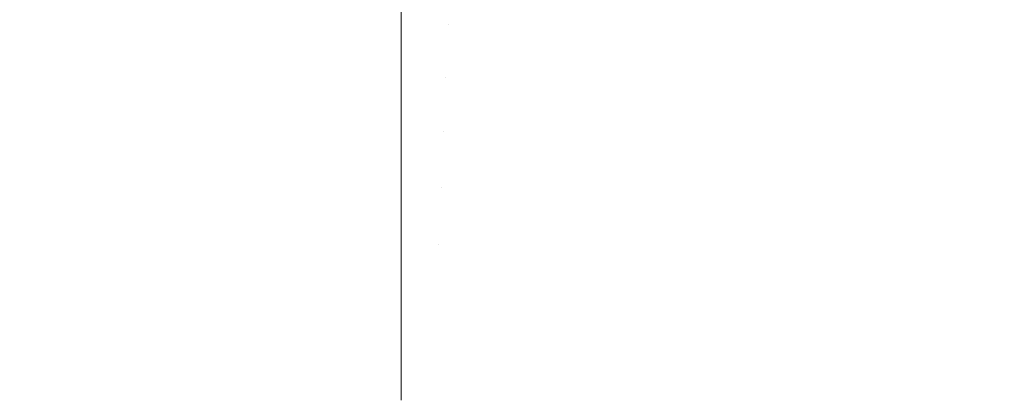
# Model space of a CAD drawing. Header units: centimetres. Extents: x -25.9 to 27.4, y -25.9 to -24.1.
# Tile 86 of 200: x -8.1514 to -8.0924, y -24.1177 to -24.0949. Entities that reach past the tile are written whole.
import ezdxf

# ---------------------------------------------------------------- set-up
doc = ezdxf.new("R2010")
doc.units = ezdxf.units.CM
doc.header["$LTSCALE"] = 2.54
doc.layers.add('Lucido design-1', color=7, linetype='Continuous')

# ---------------------------------------------------------------- blocks, each defined once
blk = doc.blocks.new('Gruppo-4-1')
at = {"color": 7, "linetype": 'Continuous', "lineweight": 9}
for points, invisible_edges in [([(-8.110227, -24.091574, 707.650127), (-8.107259, -24.092439, 707.650127), (-8.108142, -24.095237, 707.6473), (-8.110986, -24.094408, 707.6473)], 15), ([(-8.125599, -24.092159, 707.6473), (-8.125732, -24.095201, 707.644596), (-8.128561, -24.095139, 707.644596), (-8.128561, -24.092447, 707.646987)], 11), ([(-8.125599, -24.092159, 707.6473), (-8.122643, -24.092353, 707.6473), (-8.122908, -24.095386, 707.644596), (-8.125732, -24.095201, 707.644596)], 15), ([(-8.122643, -24.092353, 707.6473), (-8.119698, -24.092676, 707.6473), (-8.120095, -24.095694, 707.644596), (-8.122908, -24.095386, 707.644596)], 15), ([(-8.100373, -24.091947, 707.653075), (-8.097431, -24.093242, 707.653075), (-8.098623, -24.095797, 707.650127), (-8.101452, -24.094552, 707.650127)], 15), ([(-8.093303, -24.092268, 707.656139), (-8.090382, -24.093871, 707.656139), (-8.091732, -24.096209, 707.653075), (-8.094549, -24.094663, 707.653075)], 15), ([(27.271439, -24.095386, 708.39703), (27.271439, -24.092445, 708.394432), (-25.828561, -24.092445, 708.394432), (-25.828561, -24.095386, 708.39703)], 10), ([(-25.828561, -24.095139, 707.644596), (-25.828561, -24.092447, 707.646987), (-8.128561, -24.092447, 707.646987), (-8.128561, -24.095139, 707.644596)], 10), ([(-8.119698, -24.092676, 707.6473), (-8.11677, -24.093126, 707.6473), (-8.117298, -24.096124, 707.644596), (-8.120095, -24.095694, 707.644596)], 15), ([(-8.107259, -24.092439, 707.650127), (-8.104333, -24.093432, 707.650127), (-8.105336, -24.09619, 707.6473), (-8.108142, -24.095237, 707.6473)], 15), ([(-8.11677, -24.093126, 707.6473), (-8.113864, -24.093704, 707.6473), (-8.114523, -24.096677, 707.644596), (-8.117298, -24.096124, 707.644596)], 15), ([(-8.104333, -24.093432, 707.650127), (-8.101452, -24.094552, 707.650127), (-8.102575, -24.097264, 707.6473), (-8.105336, -24.09619, 707.6473)], 15), ([(-8.097431, -24.093242, 707.653075), (-8.094549, -24.094663, 707.653075), (-8.095851, -24.097164, 707.650127), (-8.098623, -24.095797, 707.650127)], 15), ([(-8.113864, -24.093704, 707.6473), (-8.110986, -24.094408, 707.6473), (-8.111774, -24.097349, 707.644596), (-8.114523, -24.096677, 707.644596)], 15), ([(-8.110986, -24.094408, 707.6473), (-8.108142, -24.095237, 707.6473), (-8.109057, -24.098141, 707.644596), (-8.111774, -24.097349, 707.644596)], 15), ([(-8.101452, -24.094552, 707.650127), (-8.098623, -24.095797, 707.650127), (-8.099863, -24.098457, 707.6473), (-8.102575, -24.097264, 707.6473)], 15), ([(-8.094549, -24.094663, 707.653075), (-8.091732, -24.096209, 707.653075), (-8.093141, -24.098651, 707.650127), (-8.095851, -24.097164, 707.650127)], 15), ([(-8.128561, -24.095139, 707.644596), (-8.128561, -24.095729, 707.644114), (-25.828561, -24.095729, 707.644114), (-25.828561, -24.095139, 707.644596)], 10), ([(-8.128561, -24.095729, 707.644114), (-8.128561, -24.095139, 707.644596), (-8.125732, -24.095201, 707.644596)], 10), ([(-8.125732, -24.095201, 707.644596), (-8.12587, -24.098347, 707.642022), (-8.128561, -24.098288, 707.642022), (-8.128561, -24.095729, 707.644114)], 11), ([(-8.125732, -24.095201, 707.644596), (-8.122908, -24.095386, 707.644596), (-8.123183, -24.098523, 707.642022), (-8.12587, -24.098347, 707.642022)], 15), ([(-8.108142, -24.095237, 707.6473), (-8.105336, -24.09619, 707.6473), (-8.106378, -24.099051, 707.644596), (-8.109057, -24.098141, 707.644596)], 15), ([(-25.828561, -24.095386, 708.39703), (-25.828561, -24.095726, 708.397306), (27.271439, -24.095726, 708.397306), (27.271439, -24.095386, 708.39703)], 10), ([(27.271439, -24.098655, 708.399682), (27.271439, -24.095726, 708.397306), (-25.828561, -24.095726, 708.397306), (-25.828561, -24.098655, 708.399682)], 10), ([(-25.828561, -24.098288, 707.642022), (-25.828561, -24.095729, 707.644114), (-8.128561, -24.095729, 707.644114), (-8.128561, -24.098288, 707.642022)], 10), ([(-8.122908, -24.095386, 707.644596), (-8.120095, -24.095694, 707.644596), (-8.120506, -24.098816, 707.642022), (-8.123183, -24.098523, 707.642022)], 15), ([(-8.120095, -24.095694, 707.644596), (-8.117298, -24.096124, 707.644596), (-8.117845, -24.099226, 707.642022), (-8.120506, -24.098816, 707.642022)], 15), ([(-8.098623, -24.095797, 707.650127), (-8.095851, -24.097164, 707.650127), (-8.097206, -24.099767, 707.6473), (-8.099863, -24.098457, 707.6473)], 15), ([(-8.117298, -24.096124, 707.644596), (-8.114523, -24.096677, 707.644596), (-8.115205, -24.099751, 707.642022), (-8.117845, -24.099226, 707.642022)], 15), ([(-8.105336, -24.09619, 707.6473), (-8.102575, -24.097264, 707.6473), (-8.10374, -24.100076, 707.644596), (-8.106378, -24.099051, 707.644596)], 15), ([(-8.091732, -24.096209, 707.653075), (-8.088984, -24.097876, 707.653075), (-8.090499, -24.100254, 707.650127), (-8.093141, -24.098651, 707.650127)], 15), ([(-8.114523, -24.096677, 707.644596), (-8.111774, -24.097349, 707.644596), (-8.112589, -24.100391, 707.642022), (-8.115205, -24.099751, 707.642022)], 15), ([(-8.111774, -24.097349, 707.644596), (-8.109057, -24.098141, 707.644596), (-8.110004, -24.101144, 707.642022), (-8.112589, -24.100391, 707.642022)], 15), ([(-8.102575, -24.097264, 707.6473), (-8.099863, -24.098457, 707.6473), (-8.10115, -24.101216, 707.644596), (-8.10374, -24.100076, 707.644596)], 15), ([(-8.095851, -24.097164, 707.650127), (-8.093141, -24.098651, 707.650127), (-8.094609, -24.101192, 707.6473), (-8.097206, -24.099767, 707.6473)], 15), ([(-8.128561, -24.098288, 707.642022), (-8.128561, -24.099134, 707.641386), (-25.828561, -24.099134, 707.641386), (-25.828561, -24.098288, 707.642022)], 10), ([(-8.128561, -24.099134, 707.641386), (-8.128561, -24.098288, 707.642022), (-8.12587, -24.098347, 707.642022)], 10), ([(-8.109057, -24.098141, 707.644596), (-8.106378, -24.099051, 707.644596), (-8.107455, -24.10201, 707.642022), (-8.110004, -24.101144, 707.642022)], 15), ([(-25.828561, -24.098655, 708.399682), (-25.828561, -24.099127, 708.40004), (27.271439, -24.099127, 708.40004), (27.271439, -24.098655, 708.399682)], 10), ([(-8.12587, -24.098347, 707.642022), (-8.126013, -24.10164, 707.639544), (-8.128561, -24.101584, 707.639544), (-8.128561, -24.099134, 707.641386)], 11), ([(-8.12587, -24.098347, 707.642022), (-8.123183, -24.098523, 707.642022), (-8.12347, -24.101807, 707.639544), (-8.126013, -24.10164, 707.639544)], 15), ([(-8.123183, -24.098523, 707.642022), (-8.120506, -24.098816, 707.642022), (-8.120937, -24.102084, 707.639544), (-8.12347, -24.101807, 707.639544)], 15), ([(-8.120506, -24.098816, 707.642022), (-8.117845, -24.099226, 707.642022), (-8.118418, -24.102472, 707.639544), (-8.120937, -24.102084, 707.639544)], 15), ([(-8.099863, -24.098457, 707.6473), (-8.097206, -24.099767, 707.6473), (-8.098612, -24.102468, 707.644596), (-8.10115, -24.101216, 707.644596)], 15), ([(-8.093141, -24.098651, 707.650127), (-8.090499, -24.100254, 707.650127), (-8.092076, -24.102729, 707.6473), (-8.094609, -24.101192, 707.6473)], 15), ([(27.271439, -24.10045, 708.401044), (27.271439, -24.099127, 708.40004), (-25.828561, -24.099127, 708.40004), (-25.828561, -24.10045, 708.401044)], 10), ([(-25.828561, -24.101584, 707.639544), (-25.828561, -24.099134, 707.641386), (-8.128561, -24.099134, 707.641386), (-8.128561, -24.101584, 707.639544)], 10), ([(-8.117845, -24.099226, 707.642022), (-8.115205, -24.099751, 707.642022), (-8.115918, -24.102969, 707.639544), (-8.118418, -24.102472, 707.639544)], 15), ([(-8.106378, -24.099051, 707.644596), (-8.10374, -24.100076, 707.644596), (-8.104945, -24.102986, 707.642022), (-8.107455, -24.10201, 707.642022)], 15), ([(-8.115205, -24.099751, 707.642022), (-8.112589, -24.100391, 707.642022), (-8.113442, -24.103575, 707.639544), (-8.115918, -24.102969, 707.639544)], 15), ([(-8.097206, -24.099767, 707.6473), (-8.094609, -24.101192, 707.6473), (-8.096131, -24.103829, 707.644596), (-8.098612, -24.102468, 707.644596)], 15), ([(-25.828561, -24.10045, 708.401044), (-25.828561, -24.102654, 708.402607), (27.271439, -24.102654, 708.402607), (27.271439, -24.10045, 708.401044)], 10), ([(-8.112589, -24.100391, 707.642022), (-8.110004, -24.101144, 707.642022), (-8.110996, -24.104288, 707.639544), (-8.113442, -24.103575, 707.639544)], 15), ([(-8.10374, -24.100076, 707.644596), (-8.10115, -24.101216, 707.644596), (-8.102481, -24.10407, 707.642022), (-8.104945, -24.102986, 707.642022)], 15), ([(-8.110004, -24.101144, 707.642022), (-8.107455, -24.10201, 707.642022), (-8.108582, -24.105107, 707.639544), (-8.110996, -24.104288, 707.639544)], 15), ([(-8.10115, -24.101216, 707.644596), (-8.098612, -24.102468, 707.644596), (-8.100066, -24.105261, 707.642022), (-8.102481, -24.10407, 707.642022)], 15), ([(-8.094609, -24.101192, 707.6473), (-8.092076, -24.102729, 707.6473), (-8.093712, -24.105297, 707.644596), (-8.096131, -24.103829, 707.644596)], 15), ([(-8.128561, -24.101584, 707.639544), (-8.128561, -24.102653, 707.638808), (-25.828561, -24.102653, 707.638808), (-25.828561, -24.101584, 707.639544)], 10), ([(-8.128561, -24.102653, 707.638808), (-8.128561, -24.101584, 707.639544), (-8.126013, -24.10164, 707.639544)], 10), ([(-8.126013, -24.10164, 707.639544), (-8.126159, -24.104979, 707.637241), (-8.128561, -24.104926, 707.637241), (-8.128561, -24.102653, 707.638808)], 11), ([(-8.126013, -24.10164, 707.639544), (-8.12347, -24.101807, 707.639544), (-8.123761, -24.105136, 707.637241), (-8.126159, -24.104979, 707.637241)], 15), ([(-8.12347, -24.101807, 707.639544), (-8.120937, -24.102084, 707.639544), (-8.121373, -24.105397, 707.637241), (-8.123761, -24.105136, 707.637241)], 15), ([(-8.120937, -24.102084, 707.639544), (-8.118418, -24.102472, 707.639544), (-8.118998, -24.105763, 707.637241), (-8.121373, -24.105397, 707.637241)], 15), ([(-8.107455, -24.10201, 707.642022), (-8.104945, -24.102986, 707.642022), (-8.106207, -24.106031, 707.639544), (-8.108582, -24.105107, 707.639544)], 15), ([(-25.828561, -24.104926, 707.637241), (-25.828561, -24.102653, 707.638808), (-8.128561, -24.102653, 707.638808), (-8.128561, -24.104926, 707.637241)], 10), ([(27.271439, -24.103908, 708.403495), (27.271439, -24.102654, 708.402607), (-25.828561, -24.102654, 708.402607), (-25.828561, -24.103908, 708.403495)], 10), ([(-8.118418, -24.102472, 707.639544), (-8.115918, -24.102969, 707.639544), (-8.116641, -24.106232, 707.637241), (-8.118998, -24.105763, 707.637241)], 15), ([(-8.115918, -24.102969, 707.639544), (-8.113442, -24.103575, 707.639544), (-8.114307, -24.106803, 707.637241), (-8.116641, -24.106232, 707.637241)], 15), ([(-8.104945, -24.102986, 707.642022), (-8.102481, -24.10407, 707.642022), (-8.103874, -24.107058, 707.639544), (-8.106207, -24.106031, 707.639544)], 15), ([(-8.098612, -24.102468, 707.644596), (-8.096131, -24.103829, 707.644596), (-8.097705, -24.106556, 707.642022), (-8.100066, -24.105261, 707.642022)], 15), ([(-8.092076, -24.102729, 707.6473), (-8.089612, -24.104375, 707.6473), (-8.091359, -24.106869, 707.644596), (-8.093712, -24.105297, 707.644596)], 15), ([(-8.113442, -24.103575, 707.639544), (-8.110996, -24.104288, 707.639544), (-8.112, -24.107475, 707.637241), (-8.114307, -24.106803, 707.637241)], 15), ([(-25.828561, -24.103908, 708.403495), (-25.828561, -24.106281, 708.405031), (27.271439, -24.106281, 708.405031), (27.271439, -24.103908, 708.403495)], 10), ([(-8.102481, -24.10407, 707.642022), (-8.100066, -24.105261, 707.642022), (-8.101588, -24.108185, 707.639544), (-8.103874, -24.107058, 707.639544)], 15), ([(-8.096131, -24.103829, 707.644596), (-8.093712, -24.105297, 707.644596), (-8.095404, -24.107953, 707.642022), (-8.097705, -24.106556, 707.642022)], 15), ([(-8.110996, -24.104288, 707.639544), (-8.108582, -24.105107, 707.639544), (-8.109725, -24.108248, 707.637241), (-8.112, -24.107475, 707.637241)], 15), ([(-8.128561, -24.104926, 707.637241), (-8.128561, -24.106281, 707.636386), (-25.828561, -24.106281, 707.636386), (-25.828561, -24.104926, 707.637241)], 10), ([(-8.128561, -24.106281, 707.636386), (-8.128561, -24.104926, 707.637241), (-8.126159, -24.104979, 707.637241)], 10), ([(-8.126159, -24.104979, 707.637241), (-8.126309, -24.108405, 707.635076), (-8.128561, -24.108355, 707.635076), (-8.128561, -24.106281, 707.636386)], 11), ([(-8.126159, -24.104979, 707.637241), (-8.123761, -24.105136, 707.637241), (-8.12406, -24.108552, 707.635076), (-8.126309, -24.108405, 707.635076)], 15), ([(-8.123761, -24.105136, 707.637241), (-8.121373, -24.105397, 707.637241), (-8.12182, -24.108797, 707.635076), (-8.12406, -24.108552, 707.635076)], 15), ([(-8.108582, -24.105107, 707.639544), (-8.106207, -24.106031, 707.639544), (-8.107486, -24.109118, 707.637241), (-8.109725, -24.108248, 707.637241)], 15), ([(-8.100066, -24.105261, 707.642022), (-8.097705, -24.106556, 707.642022), (-8.099354, -24.109411, 707.639544), (-8.101588, -24.108185, 707.639544)], 15), ([(-8.093712, -24.105297, 707.644596), (-8.091359, -24.106869, 707.644596), (-8.093165, -24.109449, 707.642022), (-8.095404, -24.107953, 707.642022)], 15), ([(-8.121373, -24.105397, 707.637241), (-8.118998, -24.105763, 707.637241), (-8.119593, -24.10914, 707.635076), (-8.12182, -24.108797, 707.635076)], 15), ([(-8.118998, -24.105763, 707.637241), (-8.116641, -24.106232, 707.637241), (-8.117384, -24.10958, 707.635076), (-8.119593, -24.10914, 707.635076)], 15), ([(27.271439, -24.107471, 708.405801), (27.271439, -24.106281, 708.405031), (-25.828561, -24.106281, 708.405031), (-25.828561, -24.107471, 708.405801)], 10), ([(-25.828561, -24.108355, 707.635076), (-25.828561, -24.106281, 707.636386), (-8.128561, -24.106281, 707.636386), (-8.128561, -24.108355, 707.635076)], 10), ([(-8.116641, -24.106232, 707.637241), (-8.114307, -24.106803, 707.637241), (-8.115195, -24.110115, 707.635076), (-8.117384, -24.10958, 707.635076)], 15), ([(-8.106207, -24.106031, 707.639544), (-8.103874, -24.107058, 707.639544), (-8.105286, -24.110086, 707.637241), (-8.107486, -24.109118, 707.637241)], 15), ([(-8.097705, -24.106556, 707.642022), (-8.095404, -24.107953, 707.642022), (-8.097175, -24.110733, 707.639544), (-8.099354, -24.109411, 707.639544)], 15), ([(-8.114307, -24.106803, 707.637241), (-8.112, -24.107475, 707.637241), (-8.113032, -24.110746, 707.635076), (-8.115195, -24.110115, 707.635076)], 15), ([(-8.103874, -24.107058, 707.639544), (-8.101588, -24.108185, 707.639544), (-8.103131, -24.111149, 707.637241), (-8.105286, -24.110086, 707.637241)], 15), ([(-8.091359, -24.106869, 707.644596), (-8.089077, -24.108542, 707.644596), (-8.090994, -24.111041, 707.642022), (-8.093165, -24.109449, 707.642022)], 15), ([(-25.828561, -24.107471, 708.405801), (-25.828561, -24.11001, 708.407294), (27.271439, -24.11001, 708.407294), (27.271439, -24.107471, 708.405801)], 10), ([(-8.112, -24.107475, 707.637241), (-8.109725, -24.108248, 707.637241), (-8.110898, -24.11147, 707.635076), (-8.113032, -24.110746, 707.635076)], 15), ([(-8.109725, -24.108248, 707.637241), (-8.107486, -24.109118, 707.637241), (-8.108798, -24.112287, 707.635076), (-8.110898, -24.11147, 707.635076)], 15), ([(-8.101588, -24.108185, 707.639544), (-8.099354, -24.109411, 707.639544), (-8.101025, -24.112305, 707.637241), (-8.103131, -24.111149, 707.637241)], 15), ([(-8.095404, -24.107953, 707.642022), (-8.093165, -24.109449, 707.642022), (-8.095056, -24.112149, 707.639544), (-8.097175, -24.110733, 707.639544)], 15), ([(-8.128561, -24.108355, 707.635076), (-8.128561, -24.11001, 707.634124), (-25.828561, -24.11001, 707.634124), (-25.828561, -24.108355, 707.635076)], 10), ([(-8.128561, -24.11001, 707.634124), (-8.128561, -24.108355, 707.635076), (-8.126309, -24.108405, 707.635076)], 10), ([(-8.126309, -24.108405, 707.635076), (-8.126462, -24.111912, 707.633055), (-8.128561, -24.111866, 707.633055), (-8.128561, -24.11001, 707.634124)], 11), ([(-8.126309, -24.108405, 707.635076), (-8.12406, -24.108552, 707.635076), (-8.124366, -24.112049, 707.633055), (-8.126462, -24.111912, 707.633055)], 15), ([(-8.12406, -24.108552, 707.635076), (-8.12182, -24.108797, 707.635076), (-8.122279, -24.112278, 707.633055), (-8.124366, -24.112049, 707.633055)], 15), ([(-8.12182, -24.108797, 707.635076), (-8.119593, -24.10914, 707.635076), (-8.120203, -24.112597, 707.633055), (-8.122279, -24.112278, 707.633055)], 15), ([(-8.119593, -24.10914, 707.635076), (-8.117384, -24.10958, 707.635076), (-8.118143, -24.113007, 707.633055), (-8.120203, -24.112597, 707.633055)], 15), ([(-8.107486, -24.109118, 707.637241), (-8.105286, -24.110086, 707.637241), (-8.106736, -24.113194, 707.635076), (-8.108798, -24.112287, 707.635076)], 15), ([(-8.099354, -24.109411, 707.639544), (-8.097175, -24.110733, 707.639544), (-8.09897, -24.113551, 707.637241), (-8.101025, -24.112305, 707.637241)], 15), ([(-8.093165, -24.109449, 707.642022), (-8.090994, -24.111041, 707.642022), (-8.093, -24.113656, 707.639544), (-8.095056, -24.112149, 707.639544)], 15), ([(27.271439, -24.111134, 708.407956), (27.271439, -24.11001, 708.407294), (-25.828561, -24.11001, 708.407294), (-25.828561, -24.111134, 708.407956)], 10), ([(-25.828561, -24.111866, 707.633055), (-25.828561, -24.11001, 707.634124), (-8.128561, -24.11001, 707.634124), (-8.128561, -24.111866, 707.633055)], 10), ([(-8.117384, -24.10958, 707.635076), (-8.115195, -24.110115, 707.635076), (-8.116103, -24.113506, 707.633055), (-8.118143, -24.113007, 707.633055)], 15), ([(-8.105286, -24.110086, 707.637241), (-8.103131, -24.111149, 707.637241), (-8.104715, -24.114191, 707.635076), (-8.106736, -24.113194, 707.635076)], 15), ([(-8.115195, -24.110115, 707.635076), (-8.113032, -24.110746, 707.635076), (-8.114087, -24.114094, 707.633055), (-8.116103, -24.113506, 707.633055)], 15), ([(-25.828561, -24.111134, 708.407956), (-25.828561, -24.113834, 708.409393), (27.271439, -24.113834, 708.409393), (27.271439, -24.111134, 708.407956)], 10), ([(-8.113032, -24.110746, 707.635076), (-8.110898, -24.11147, 707.635076), (-8.112099, -24.114769, 707.633055), (-8.114087, -24.114094, 707.633055)], 15), ([(-8.103131, -24.111149, 707.637241), (-8.101025, -24.112305, 707.637241), (-8.102739, -24.115275, 707.635076), (-8.104715, -24.114191, 707.635076)], 15), ([(-8.097175, -24.110733, 707.639544), (-8.095056, -24.112149, 707.639544), (-8.096972, -24.114886, 707.637241), (-8.09897, -24.113551, 707.637241)], 15), ([(-8.090994, -24.111041, 707.642022), (-8.088894, -24.112726, 707.642022), (-8.091013, -24.115251, 707.639544), (-8.093, -24.113656, 707.639544)], 15), ([(-8.128561, -24.111866, 707.633055), (-8.128561, -24.113835, 707.632025), (-25.828561, -24.113835, 707.632025), (-25.828561, -24.111866, 707.633055)], 10), ([(-8.128561, -24.113835, 707.632025), (-8.128561, -24.111866, 707.633055), (-8.126462, -24.111912, 707.633055), (-8.126618, -24.115494, 707.631179)], 14), ([(-8.110898, -24.11147, 707.635076), (-8.108798, -24.112287, 707.635076), (-8.110141, -24.11553, 707.633055), (-8.112099, -24.114769, 707.633055)], 15), ([(-8.126462, -24.111912, 707.633055), (-8.124366, -24.112049, 707.633055), (-8.124679, -24.115621, 707.631179), (-8.126618, -24.115494, 707.631179)], 15), ([(-8.124366, -24.112049, 707.633055), (-8.122279, -24.112278, 707.633055), (-8.122747, -24.115833, 707.631179), (-8.124679, -24.115621, 707.631179)], 15), ([(-8.122279, -24.112278, 707.633055), (-8.120203, -24.112597, 707.633055), (-8.120826, -24.116128, 707.631179), (-8.122747, -24.115833, 707.631179)], 15), ([(-8.108798, -24.112287, 707.635076), (-8.106736, -24.113194, 707.635076), (-8.108219, -24.116376, 707.633055), (-8.110141, -24.11553, 707.633055)], 15), ([(-8.101025, -24.112305, 707.637241), (-8.09897, -24.113551, 707.637241), (-8.100813, -24.116443, 707.635076), (-8.102739, -24.115275, 707.635076)], 15), ([(-8.095056, -24.112149, 707.639544), (-8.093, -24.113656, 707.639544), (-8.095035, -24.116307, 707.637241), (-8.096972, -24.114886, 707.637241)], 15), ([(-8.120203, -24.112597, 707.633055), (-8.118143, -24.113007, 707.633055), (-8.118919, -24.116508, 707.631179), (-8.120826, -24.116128, 707.631179)], 15), ([(-8.118143, -24.113007, 707.633055), (-8.116103, -24.113506, 707.633055), (-8.117031, -24.11697, 707.631179), (-8.118919, -24.116508, 707.631179)], 15), ([(-8.116103, -24.113506, 707.633055), (-8.114087, -24.114094, 707.633055), (-8.115165, -24.117513, 707.631179), (-8.117031, -24.11697, 707.631179)], 15), ([(-8.106736, -24.113194, 707.635076), (-8.104715, -24.114191, 707.635076), (-8.106336, -24.117305, 707.633055), (-8.108219, -24.116376, 707.633055)], 15), ([(-8.09897, -24.113551, 707.637241), (-8.096972, -24.114886, 707.637241), (-8.098939, -24.117695, 707.635076), (-8.100813, -24.116443, 707.635076)], 15), ([(27.271439, -24.114889, 708.409955), (27.271439, -24.113834, 708.409393), (-25.828561, -24.113834, 708.409393), (-25.828561, -24.114889, 708.409955)], 10), ([(-25.828561, -24.115452, 707.631179), (-25.828561, -24.113835, 707.632025), (-8.128561, -24.113835, 707.632025), (-8.128561, -24.115452, 707.631179)], 10), ([(-8.126618, -24.115494, 707.631179), (-8.128561, -24.115452, 707.631179), (-8.128561, -24.113835, 707.632025)], 9), ([(-8.114087, -24.114094, 707.633055), (-8.112099, -24.114769, 707.633055), (-8.113325, -24.118138, 707.631179), (-8.115165, -24.117513, 707.631179)], 15), ([(-8.104715, -24.114191, 707.635076), (-8.102739, -24.115275, 707.635076), (-8.104494, -24.118315, 707.633055), (-8.106336, -24.117305, 707.633055)], 15), ([(-8.093, -24.113656, 707.639544), (-8.091013, -24.115251, 707.639544), (-8.093161, -24.117811, 707.637241), (-8.095035, -24.116307, 707.637241)], 15), ([(-8.112099, -24.114769, 707.633055), (-8.110141, -24.11553, 707.633055), (-8.111514, -24.118843, 707.631179), (-8.113325, -24.118138, 707.631179)], 15), ([(-25.828561, -24.114889, 708.409955), (-25.828561, -24.117746, 708.411324), (27.271439, -24.117746, 708.411324), (27.271439, -24.114889, 708.409955)], 10), ([(-8.102739, -24.115275, 707.635076), (-8.100813, -24.116443, 707.635076), (-8.102699, -24.119404, 707.633055), (-8.104494, -24.118315, 707.633055)], 15), ([(-8.096972, -24.114886, 707.637241), (-8.095035, -24.116307, 707.637241), (-8.097122, -24.119028, 707.635076), (-8.098939, -24.117695, 707.635076)], 15), ([(-8.091013, -24.115251, 707.639544), (-8.089096, -24.116932, 707.639544), (-8.091354, -24.119395, 707.637241), (-8.093161, -24.117811, 707.637241)], 15), ([(-8.128561, -24.115452, 707.631179), (-8.128561, -24.117746, 707.630095), (-25.828561, -24.117746, 707.630095), (-25.828561, -24.115452, 707.631179)], 10), ([(-8.128561, -24.117746, 707.630095), (-8.128561, -24.115452, 707.631179), (-8.126618, -24.115494, 707.631179), (-8.126778, -24.119145, 707.629452)], 14), ([(-8.126618, -24.115494, 707.631179), (-8.124679, -24.115621, 707.631179), (-8.124997, -24.119262, 707.629452), (-8.126778, -24.119145, 707.629452)], 15), ([(-8.124679, -24.115621, 707.631179), (-8.122747, -24.115833, 707.631179), (-8.123224, -24.119456, 707.629452), (-8.124997, -24.119262, 707.629452)], 15), ([(-8.122747, -24.115833, 707.631179), (-8.120826, -24.116128, 707.631179), (-8.12146, -24.119727, 707.629452), (-8.123224, -24.119456, 707.629452)], 15), ([(-8.110141, -24.11553, 707.633055), (-8.108219, -24.116376, 707.633055), (-8.109734, -24.119625, 707.631179), (-8.111514, -24.118843, 707.631179)], 15), ([(-8.120826, -24.116128, 707.631179), (-8.118919, -24.116508, 707.631179), (-8.11971, -24.120076, 707.629452), (-8.12146, -24.119727, 707.629452)], 15), ([(-8.118919, -24.116508, 707.631179), (-8.117031, -24.11697, 707.631179), (-8.117977, -24.1205, 707.629452), (-8.11971, -24.120076, 707.629452)], 15), ([(-8.108219, -24.116376, 707.633055), (-8.106336, -24.117305, 707.633055), (-8.107991, -24.120485, 707.631179), (-8.109734, -24.119625, 707.631179)], 15), ([(-8.100813, -24.116443, 707.635076), (-8.098939, -24.117695, 707.635076), (-8.100953, -24.120571, 707.633055), (-8.102699, -24.119404, 707.633055)], 15), ([(-8.095035, -24.116307, 707.637241), (-8.093161, -24.117811, 707.637241), (-8.095365, -24.120438, 707.635076), (-8.097122, -24.119028, 707.635076)], 15), ([(-8.117031, -24.11697, 707.631179), (-8.115165, -24.117513, 707.631179), (-8.116264, -24.120999, 707.629452), (-8.117977, -24.1205, 707.629452)], 15), ([(27.271439, -24.118732, 708.411796), (27.271439, -24.117746, 708.411324), (-25.828561, -24.117746, 708.411324), (-25.828561, -24.118732, 708.411796)], 10), ([(-8.115165, -24.117513, 707.631179), (-8.113325, -24.118138, 707.631179), (-8.114575, -24.121572, 707.629452), (-8.116264, -24.120999, 707.629452)], 15), ([(-8.106336, -24.117305, 707.633055), (-8.104494, -24.118315, 707.633055), (-8.106287, -24.12142, 707.631179), (-8.107991, -24.120485, 707.631179)], 15), ([(-8.098939, -24.117695, 707.635076), (-8.097122, -24.119028, 707.635076), (-8.099259, -24.121813, 707.633055), (-8.100953, -24.120571, 707.633055)], 15)]:
    blk.add_3dface(points, dxfattribs=dict(at, invisible_edges=invisible_edges))

msp = doc.modelspace()

# ---------------------------------------------------------------- block references
at = {"layer": 'Lucido design-1', "color": 7}
msp.add_blockref('Gruppo-4-1', (0, 0), dxfattribs=at)

doc.saveas('drawing.dxf')
